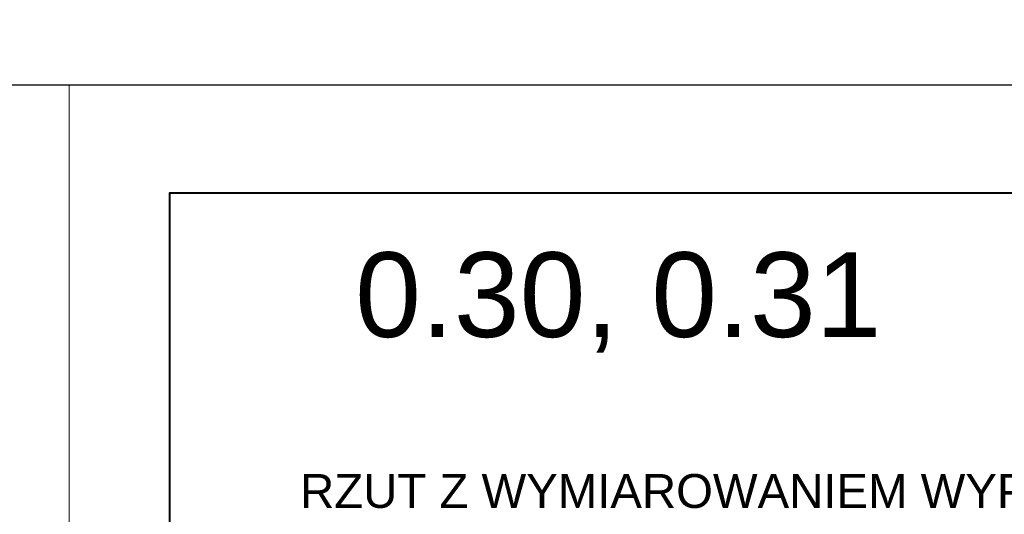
# Model space of a CAD drawing. Header units: centimetres. Extents: x -15121 to 30567, y -60641 to 0.
# Tile 236 of 256: x 10370 to 10740, y -24570 to -24384. Entities that reach past the tile are written whole.
import ezdxf
from ezdxf.enums import TextEntityAlignment as Align

# ---------------------------------------------------------------- set-up
doc = ezdxf.new("R2010")
doc.units = ezdxf.units.CM
doc.header["$LTSCALE"] = 60
doc.layers.add('A Obramowanie', color=7, linetype='Continuous', lineweight=15, plot=False)
doc.layers.add('A Ramka', color=5, linetype='Continuous', lineweight=40)
doc.layers.add('A tabelka ogólna 25', color=7, linetype='Continuous', lineweight=20)
doc.layers.add('AIKA widokowe', color=7, linetype='Continuous')
doc.styles.add('Annotative', font='arial.ttf')

msp = doc.modelspace()

# ---------------------------------------------------------------- linework, layer by layer
at = {"layer": 'A Obramowanie', "transparency": 33554610}
for points in [[(10389.0664, -25975.0194), (8155.9272, -25975.0194), (8155.9272, -24408.9094), (10389.0664, -24408.9094)], [(12622.2057, -25975.0194), (10389.0664, -25975.0194), (10389.0664, -24408.9094), (12622.2057, -24408.9094)]]:
    msp.add_lwpolyline(points, close=True, dxfattribs=at)
at = {"layer": 'A Ramka', "transparency": 33554610}
msp.add_lwpolyline([(12584.6108, -24449.4644), (10426.6614, -24449.4644), (10426.6614, -25934.4644), (12584.6108, -25934.4644)], close=True, dxfattribs=at)
at = {"layer": 'AIKA widokowe', "color": 2}
msp.add_lwpolyline([(3689.6487, -23816.6307), (17422.067, -23816.6307), (17422.067, -24408.9094), (3689.6487, -24408.9094)], close=True, dxfattribs=at)

# ---------------------------------------------------------------- texts
at = {"layer": 'A tabelka ogólna 25', "transparency": 33554610, "style": 'Annotative'}
msp.add_text(' 0.30, 0.31', height=31.818182, dxfattribs=at).set_placement((10484.1017, -24503.4603))
msp.add_text('RZUT Z WYMIAROWANIEM WYPOSAŻENIA', height=12.727273, dxfattribs=at).set_placement((10657.4981, -24554.9321), align=Align.TOP_CENTER)

doc.saveas('drawing.dxf')
